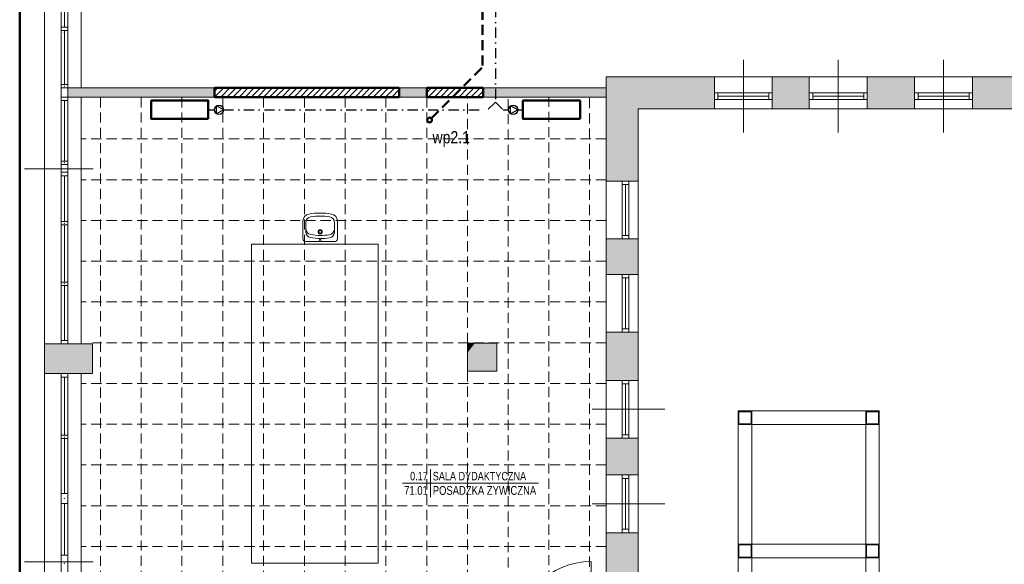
# Model space of a CAD drawing. Header units: millimetres. Extents: x -23540 to 53212, y -37964 to 41185.
# Tile 114 of 203: x 596 to 2045, y -31200 to -30398. Entities that reach past the tile are written whole.
import ezdxf
from ezdxf.enums import TextEntityAlignment as Align

# ---------------------------------------------------------------- set-up
doc = ezdxf.new("R2010")
doc.units = ezdxf.units.MM
for name, pattern in [('DASHDOT', [1, 0.5, -0.25, 0, -0.25]), ('DASHED', [0.75, 0.5, -0.25]), ('DASHEDX2', [1.5, 1, -0.5])]:
    doc.linetypes.add(name, pattern=pattern)
doc.layers.get('0').update_dxf_attribs({"lineweight": 18})
for name, color, linetype, lineweight in [('BA_KS_ist.', 34, 'Continuous', 50), ('BA_met', 7, 'Continuous', 18), ('BA_sym', 7, 'Continuous', 18), ('M_Ramki rysunków', 2, 'Continuous', 18), ('mm_klima_PROJ', 86, 'Continuous', 35), ('mm_klimatyzacja', 94, 'Continuous', 50), ('MM_KS_OPISY', 7, 'Continuous', 9), ('mm_SKROPLINY', 3, 'DASHDOT', 30), ('PG_PRZERYWANE_ŚREDNIE', 1, 'DASHEDX2', 18), ('PG_WIDOKOWE_CIENKIE', 1, 'Continuous', 18), ('PG_ŚCIANY_DZIAŁOWE', 3, 'Continuous', 18), ('Przemek_okna', 7, 'Continuous', 18)]:
    doc.layers.add(name, color=color, linetype=linetype, lineweight=lineweight)
doc.styles.add('ROMANS', font='bikromsw.shx', dxfattribs={"width": 0.8})
doc.styles.get("Standard").update_dxf_attribs({"font": 'arial.ttf'})

# ---------------------------------------------------------------- blocks, each defined once
blk = doc.blocks.new('bikmet')
blk.add_line((0, 1.65), (0, -1.65))
at = {"style": 'ROMANS', "width": 0.8}
blk.add_attdef('NRPOM', text='', height=1, dxfattribs=at).set_placement((-0.33, 0.33), align=Align.RIGHT)
blk.add_attdef('NWAPOM', (0.25, 0.33), '', height=1, dxfattribs=at)
blk.add_attdef('RAREA', text='', height=1.04, dxfattribs=at).set_placement((-0.33, -0.33), align=Align.TOP_RIGHT)
blk.add_attdef('PODLOGA', text='', height=1.04, dxfattribs=at).set_placement((0.25, -0.33), align=Align.TOP_LEFT)
blk = doc.blocks.new('skrop')
at = {"layer": 'mm_SKROPLINY', "color": 0, "linetype": 'ByBlock', "lineweight": 30}
for p, q in [((-807.1, -12100.9), (-799.3, -12096.7)), ((-807.1, -12100.9), (-799.3, -12105.1)), ((-799.3, -12096.7), (-799.3, -12105.1))]:
    blk.add_line(p, q, dxfattribs=at)
blk.add_circle((-802.1, -12100.9), 5, dxfattribs=at)

msp = doc.modelspace()

# ---------------------------------------------------------------- hatches: boundary and pattern name
at = {"layer": 'PG_ŚCIANY_DZIAŁOWE', "true_color": 0x636466, "transparency": 33554610}
h = msp.add_hatch(color=251, dxfattribs=at)
h.dxf.hatch_style = 1
h.paths.add_polyline_path([(1459.1, -30482.5), (1459.1, -30636), (1506.1, -30636), (1506.1, -30571), (1506.1, -30529.5), (1618.6, -30529.5), (1618.6, -30482.5)])
h = msp.add_hatch(color=251, dxfattribs=at)
h.dxf.hatch_style = 1
h.paths.add_polyline_path([(1758.1, -30529.5), (1758.1, -30482.5), (1703.6, -30482.5), (1703.6, -30529.5)])
h = msp.add_hatch(color=251, dxfattribs=at)
h.dxf.hatch_style = 1
h.paths.add_polyline_path([(1843.1, -30482.5), (1843.1, -30529.5), (1913.1, -30529.5), (1913.1, -30482.5)])
h = msp.add_hatch(color=251, dxfattribs=at)
h.dxf.hatch_style = 1
h.paths.add_polyline_path([(2056.1, -30482.5), (1998.1, -30482.5), (1998.1, -30529.5), (2056.1, -30529.5)])
h = msp.add_hatch(color=251, dxfattribs=at)
h.dxf.hatch_style = 1
h.paths.add_polyline_path([(883.1, -30499), (667.1, -30499), (667.1, -30512.5), (883.1, -30512.5)])
h = msp.add_hatch(color=251, dxfattribs=at)
h.dxf.hatch_style = 1
h.paths.add_polyline_path([(1195.1, -30499), (1154.6, -30499), (1154.6, -30512.5), (1195.1, -30512.5)])
h = msp.add_hatch(color=251, dxfattribs=at)
h.dxf.hatch_style = 1
h.paths.add_polyline_path([(1459.1, -30499), (1278.1, -30499), (1278.1, -30512.5), (1459.1, -30512.5)])
h = msp.add_hatch(color=251, dxfattribs=at)
h.dxf.hatch_style = 1
h.paths.add_polyline_path([(1506.1, -30721), (1459.1, -30721), (1459.1, -30773.5), (1506.1, -30773.5)])
h = msp.add_hatch(color=251, dxfattribs=at)
h.dxf.hatch_style = 1
h.paths.add_polyline_path([(1506.1, -30858.5), (1459.1, -30858.5), (1459.1, -30929.5), (1506.1, -30929.5)])
h = msp.add_hatch(color=251, dxfattribs=at)
h.dxf.hatch_style = 1
h.paths.add_polyline_path([(703.6, -30875.5), (632.6, -30875.5), (632.6, -30919.5), (703.6, -30919.5)])
h = msp.add_hatch(color=251, dxfattribs=at)
h.dxf.hatch_style = 1
h.paths.add_polyline_path([(1298.1, -30916), (1298.1, -30874.5), (1266, -30874.5), (1255.1, -30888.9), (1255.1, -30916)])
h = msp.add_hatch(color=251, dxfattribs=at)
h.dxf.hatch_style = 1
h.paths.add_polyline_path([(1266, -30874.5), (1255.1, -30874.5), (1255.1, -30888.9)])
h = msp.add_hatch(color=251, dxfattribs=at)
h.dxf.hatch_style = 1
h.paths.add_polyline_path([(1459.1, -31068.7), (1506.1, -31068.7), (1506.1, -31014.5), (1459.1, -31014.5)])
h = msp.add_hatch(color=251, dxfattribs=at)
h.dxf.hatch_style = 1
h.paths.add_polyline_path([(1321.4, -31317.5), (1321.4, -31295), (1281.1, -31295), (1281.1, -31320.5), (1304.6, -31320.5), (1304.6, -31317.5)])
h.paths.add_polyline_path([(1442.4, -31295), (1442.4, -31317.5), (1547.1, -31317.5), (1549.1, -31317.5), (1549.1, -31270.5), (1506.1, -31270.5), (1506.1, -31153.7), (1459.1, -31153.7), (1459.1, -31295)])

# ---------------------------------------------------------------- linework, layer by layer
at = {"color": 251, "true_color": 0x636466}
for p, q in [((632.6, -31836), (632.6, -29673.5)), ((657.1, -30499), (657.1, -30323)), ((662.1, -30409.3), (662.1, -30328)), ((667.1, -30323), (667.1, -30499)), ((686.6, -30499), (686.6, -30323)), ((667.1, -30409.3), (657.1, -30409.3)), ((667.1, -30414.6), (657.1, -30414.6)), ((662.1, -30494), (662.1, -30414.6)), ((667.1, -30494), (657.1, -30494)), ((1459.1, -31295), (1459.1, -30482.5)), ((2293.1, -30482.5), (1459.1, -30482.5)), ((1618.6, -30529.5), (1618.6, -30482.5)), ((1703.6, -30529.5), (1703.6, -30482.5)), ((1758.1, -30529.5), (1758.1, -30482.5)), ((1843.1, -30529.5), (1843.1, -30482.5)), ((1913.1, -30529.5), (1913.1, -30482.5)), ((1998.1, -30529.5), (1998.1, -30482.5)), ((657.1, -30875.5), (657.1, -30499)), ((667.1, -30499), (657.1, -30499)), ((667.1, -30499), (657.1, -30499)), ((667.1, -30875.5), (667.1, -30499)), ((1195.1, -30499), (667.1, -30499)), ((1195.1, -30512.5), (1195.1, -30499)), ((1278.1, -30512.5), (1278.1, -30499)), ((1459.1, -30499), (1278.1, -30499)), ((1459.1, -30499), (1301.6, -30499)), ((1703.6, -30506), (1618.6, -30506)), ((1623.6, -30506), (1623.6, -30516)), ((1698.6, -30506), (1698.6, -30516)), ((1843.1, -30506), (1758.1, -30506)), ((1763.1, -30506), (1763.1, -30516)), ((1838.1, -30506), (1838.1, -30516)), ((1998.1, -30506), (1913.1, -30506)), ((1918.1, -30506), (1918.1, -30516)), ((1993.1, -30506), (1993.1, -30516)), ((667.1, -30512.5), (657.1, -30512.5)), ((667.1, -30517.5), (657.1, -30517.5)), ((662.1, -30606.6), (662.1, -30517.5)), ((1195.1, -30512.5), (667.1, -30512.5)), ((686.6, -30875.5), (686.6, -30512.5)), ((1459.1, -30512.5), (1278.1, -30512.5)), ((1703.6, -30516), (1618.6, -30516)), ((1698.6, -30511), (1623.6, -30511)), ((1843.1, -30516), (1758.1, -30516)), ((1838.1, -30511), (1763.1, -30511)), ((1998.1, -30516), (1913.1, -30516)), ((1993.1, -30511), (1918.1, -30511)), ((2240.1, -30529.5), (1506.1, -30529.5)), ((1506.1, -30571), (1506.1, -30529.5)), ((1506.1, -31270.5), (1506.1, -30571)), ((667.1, -30606.6), (657.1, -30606.6)), ((667.1, -30606.6), (657.1, -30606.6)), ((667.1, -30611.6), (657.1, -30611.6)), ((667.1, -30611.6), (657.1, -30611.6)), ((667.1, -30611.6), (657.1, -30611.6)), ((657.1, -30623.1), (667.1, -30623.1)), ((667.1, -30623.1), (657.1, -30623.1)), ((667.1, -30628.1), (657.1, -30628.1)), ((662.1, -30695.7), (662.1, -30628.1)), ((1506.1, -30636), (1459.1, -30636)), ((1482.6, -30636), (1482.6, -30721)), ((1492.6, -30636), (1492.6, -30721)), ((1482.6, -30641), (1492.6, -30641)), ((1487.6, -30641), (1487.6, -30716)), ((667.1, -30695.7), (657.1, -30695.7)), ((667.1, -30700.7), (657.1, -30700.7)), ((662.1, -30784.8), (662.1, -30700.7)), ((1506.1, -30721), (1459.1, -30721)), ((1482.6, -30716), (1492.6, -30716)), ((667.1, -30784.8), (657.1, -30784.8)), ((1506.1, -30773.5), (1459.1, -30773.5)), ((1482.6, -30773.5), (1482.6, -30858.5)), ((1482.6, -30778.5), (1492.6, -30778.5)), ((1487.6, -30778.5), (1487.6, -30853.5)), ((1492.6, -30773.5), (1492.6, -30858.5)), ((1492.6, -30774.5), (1492.6, -30857.5)), ((667.1, -30789.8), (657.1, -30789.8)), ((662.1, -30870.5), (662.1, -30789.8)), ((1482.6, -30853.5), (1492.6, -30853.5)), ((667.1, -30870.5), (657.1, -30870.5)), ((1506.1, -30858.5), (1459.1, -30858.5)), ((703.6, -30875.5), (632.6, -30875.5)), ((667.1, -30875.5), (657.1, -30875.5)), ((703.6, -30919.5), (703.6, -30875.5)), ((1255.1, -30916), (1255.1, -30874.5)), ((1298.1, -30874.5), (1255.1, -30874.5)), ((1298.1, -30916), (1298.1, -30874.5)), ((703.6, -30919.5), (632.6, -30919.5)), ((657.1, -31473.5), (657.1, -30919.5)), ((667.1, -30919.5), (657.1, -30919.5)), ((667.1, -30924.5), (657.1, -30924.5)), ((662.1, -31010.1), (662.1, -30924.5)), ((667.1, -31473.5), (667.1, -30919.5)), ((686.6, -30919.5), (686.6, -31473.5)), ((1298.1, -30916), (1255.1, -30916)), ((1506.1, -30929.5), (1459.1, -30929.5)), ((1482.6, -30929.5), (1482.6, -31014.5)), ((1492.6, -30929.5), (1492.6, -31014.5)), ((1482.6, -30934.5), (1492.6, -30934.5)), ((1487.6, -30934.5), (1487.6, -31009.5)), ((1492.6, -30930), (1492.6, -31014)), ((667.1, -31010.1), (657.1, -31010.1)), ((667.1, -31015.1), (657.1, -31015.1)), ((662.1, -31095.8), (662.1, -31015.1)), ((1506.1, -31014.5), (1459.1, -31014.5)), ((1482.6, -31009.5), (1492.6, -31009.5)), ((1506.1, -31068.7), (1459.1, -31068.7)), ((1482.6, -31068.7), (1482.6, -31153.7)), ((1482.6, -31073.7), (1492.6, -31073.7)), ((1487.6, -31073.7), (1487.6, -31148.7)), ((1492.6, -31068.7), (1492.6, -31153.7)), ((1492.6, -31153), (1492.6, -31069.5)), ((667.1, -31095.8), (657.1, -31095.8)), ((667.1, -31110.8), (657.1, -31110.8)), ((662.1, -31186.5), (662.1, -31110.8)), ((1506.1, -31153.7), (1459.1, -31153.7)), ((1482.6, -31148.7), (1492.6, -31148.7)), ((667.1, -31186.5), (657.1, -31186.5))]:
    msp.add_line(p, q, dxfattribs=at)
at = {"color": 251, "lineweight": 20, "true_color": 0x636466}
for p, q in [((1661.1, -30564.4), (1661.1, -30457.6)), ((1800.6, -30564.4), (1800.6, -30457.6)), ((1955.6, -30564.4), (1955.6, -30457.6)), ((883.1, -30512.5), (883.1, -30499)), ((1154.6, -30512.5), (1154.6, -30499)), ((1154.6, -30499), (1154.6, -30509)), ((1195.3, -30550.9), (1195.3, -30550.9)), ((1545.4, -30972), (1438.6, -30972)), ((1653.6, -31190.5), (1653.6, -30974.5)), ((1653.6, -30974.5), (1861.1, -30974.5)), ((1653.6, -30994.5), (1653.6, -30974.5)), ((1653.6, -30974.5), (1673.6, -30974.5)), ((1654.6, -30993.5), (1654.6, -30975.5)), ((1654.6, -30975.5), (1672.6, -30975.5)), ((1672.6, -30975.5), (1672.6, -30993.5)), ((1673.6, -30994.5), (1673.6, -30974.5)), ((1673.6, -30974.5), (1673.6, -30994.5)), ((1841.1, -30994.5), (1841.1, -30974.5)), ((1841.1, -30994.5), (1841.1, -30974.5)), ((1841.1, -30974.5), (1861.1, -30974.5)), ((1842.1, -30993.5), (1842.1, -30975.5)), ((1842.1, -30975.5), (1860.1, -30975.5)), ((1860.1, -30975.5), (1860.1, -30993.5)), ((1861.1, -30974.5), (1861.1, -31190.5)), ((1861.1, -30974.5), (1861.1, -30994.5)), ((1673.6, -30994.5), (1653.6, -30994.5)), ((1673.6, -30994.5), (1653.6, -30994.5)), ((1672.6, -30993.5), (1654.6, -30993.5)), ((1673.6, -31170.5), (1673.6, -30994.5)), ((1673.6, -30994.5), (1841.1, -30994.5)), ((1841.1, -30994.5), (1841.1, -31170.5)), ((1841.1, -30994.5), (1861.1, -30994.5)), ((1861.1, -30994.5), (1841.1, -30994.5)), ((1860.1, -30993.5), (1842.1, -30993.5)), ((1545.4, -31111.2), (1438.6, -31111.2)), ((1673.6, -31170.5), (1653.6, -31170.5)), ((1653.6, -31190.5), (1653.6, -31170.5)), ((1653.6, -31170.5), (1673.6, -31170.5)), ((1654.6, -31189.5), (1654.6, -31171.5)), ((1654.6, -31171.5), (1672.6, -31171.5)), ((1672.6, -31171.5), (1672.6, -31189.5)), ((1841.1, -31170.5), (1673.6, -31170.5)), ((1673.6, -31170.5), (1673.6, -31190.5)), ((1673.6, -31170.5), (1673.6, -31190.5)), ((1841.1, -31170.5), (1798.1, -31170.5)), ((1841.1, -31170.5), (1861.1, -31170.5)), ((1841.1, -31170.5), (1841.1, -31190.5)), ((1841.1, -31190.5), (1841.1, -31170.5)), ((1841.1, -31170.5), (1861.1, -31170.5)), ((1842.1, -31189.5), (1842.1, -31171.5)), ((1842.1, -31171.5), (1860.1, -31171.5)), ((1860.1, -31171.5), (1860.1, -31189.5)), ((1861.1, -31170.5), (1861.1, -31190.5)), ((1861.1, -31190.5), (1653.6, -31190.5)), ((1653.6, -31190.5), (1653.6, -31270.5)), ((1673.6, -31190.5), (1653.6, -31190.5)), ((1672.6, -31189.5), (1654.6, -31189.5)), ((1673.6, -31190.5), (1673.6, -31270.5)), ((1861.1, -31190.5), (1841.1, -31190.5)), ((1841.1, -31190.5), (1841.1, -31270.5)), ((1860.1, -31189.5), (1842.1, -31189.5)), ((1861.1, -31190.5), (1861.1, -31270.5))]:
    msp.add_line(p, q, dxfattribs=at)
at = {"color": 251, "true_color": 0x636466, "extrusion": (0, 0, -1)}
msp.add_line((1436.9, -31306.2), (1436.9, -31196.2), dxfattribs=at)
at = {"color": 251, "true_color": 0x636466}
msp.add_arc((1436.9, -31306.2), 110, 90, 180, dxfattribs=at)
for p in [(662.1, -30417.1), (662.1, -30496.5), (662.1, -30609.1), (662.1, -30609.1), (662.1, -30698.2), (662.1, -30698.2), (662.1, -30787.3), (662.1, -30787.3), (662.1, -31012.6), (662.1, -31012.6), (662.1, -31012.6), (662.1, -31012.6), (662.1, -31103.3), (662.1, -31103.3), (662.1, -31103.3), (662.1, -31103.3), (662.1, -31199), (662.1, -31199), (662.1, -31199), (662.1, -31199)]:
    msp.add_point(p, dxfattribs=at)
at = {"layer": 'BA_KS_ist.', "linetype": 'DASHED', "ltscale": 30}
for p in [(1277.2, -30361), (1201.9, -30543.8)]:
    msp.add_line(p, (1277.2, -30468.4), dxfattribs=at)
at = {"layer": 'BA_KS_ist.', "linetype": 'Continuous', "ltscale": 25}
msp.add_circle((1199.4, -30546.2), 3.5, dxfattribs=at)
at = {"layer": 'BA_met', "color": 251, "true_color": 0x636466}
msp.add_line((1159.5, -31080.8), (1359.7, -31080.8), dxfattribs=at)
at = {"layer": 'BA_sym', "color": 251, "true_color": 0x636466}
msp.add_line((704.6, -31196.5), (603.6, -31196.5), dxfattribs=at)
at = {"layer": 'M_Ramki rysunków', "color": 18, "lineweight": 50, "true_color": 0x000000}
msp.add_line((596.3, -32949), (596.3, -28849), dxfattribs=at)
at = {"layer": 'mm_klimatyzacja', "color": 251, "linetype": 'Continuous', "lineweight": 50, "ltscale": 50, "true_color": 0x636466}
for points in [[(873.8, -30544.6), (789.8, -30544.6), (789.8, -30517.6), (873.8, -30517.6)], [(1420.8, -30544.6), (1336.8, -30544.6), (1336.8, -30517.6), (1420.8, -30517.6)]]:
    msp.add_lwpolyline(points, close=True, dxfattribs=at)
at = {"layer": 'mm_SKROPLINY', "ltscale": 30}
for p, q in [((1296.2, -30380), (1296.2, -30519.7)), ((1296.2, -30519.7), (1284.8, -30531.1)), ((1296.2, -30519.7), (1307.6, -30531.1)), ((873.8, -30531.1), (882.6, -30531.1)), ((896.1, -30531.1), (1284.8, -30531.1)), ((1307.6, -30531.1), (1316.1, -30531.1)), ((1329.1, -30531.1), (1336.8, -30531.1))]:
    msp.add_line(p, q, dxfattribs=at)
at = {"layer": 'PG_PRZERYWANE_ŚREDNIE', "color": 251, "lineweight": 15, "ltscale": 15, "true_color": 0x636466}
for p, q in [((715.1, -30512.5), (715.1, -31474)), ((775.1, -30512.5), (775.1, -31474)), ((835.1, -30512.5), (835.1, -31474)), ((895.1, -30512.5), (895.1, -31474)), ((955.1, -30512.5), (955.1, -31474)), ((1015.1, -30512.5), (1015.1, -31474)), ((1075.1, -30512.5), (1075.1, -31474)), ((1135.1, -30512.5), (1135.1, -31474)), ((1195.1, -30512.5), (1195.1, -31474)), ((1255.1, -30874.5), (1255.1, -30512.5)), ((1315.1, -31295), (1315.1, -30515.3)), ((1375, -31291.6), (1375, -30511.9)), ((1434.9, -31293.7), (1434.9, -30514.1)), ((1459.1, -30574), (686.6, -30574)), ((1459.1, -30634), (686.6, -30634)), ((1459.1, -30694), (686.6, -30694)), ((1459.1, -30754), (686.6, -30754)), ((1459.1, -30814), (686.6, -30814)), ((1459.1, -30874), (703.6, -30874)), ((1255.1, -30916), (1255.1, -31474)), ((1459.1, -30934), (686.6, -30934)), ((1459.1, -30994), (686.6, -30994)), ((1459.1, -31054), (686.6, -31054)), ((1459.1, -31114), (686.6, -31114)), ((1459.1, -31174), (686.6, -31174))]:
    msp.add_line(p, q, dxfattribs=at)
at = {"layer": 'PG_WIDOKOWE_CIENKIE', "color": 251, "linetype": 'Continuous', "lineweight": 18, "true_color": 0x636466}
for p, q in [((883.1, -30503.5), (887.6, -30499)), ((883.1, -30512.5), (896.6, -30499)), ((892.1, -30512.5), (905.6, -30499)), ((901.1, -30512.5), (914.6, -30499)), ((910.1, -30512.5), (923.6, -30499)), ((919.1, -30512.5), (932.6, -30499)), ((928, -30512.5), (941.5, -30499)), ((937, -30512.5), (950.5, -30499)), ((946, -30512.5), (959.5, -30499)), ((955, -30512.5), (968.5, -30499)), ((964, -30512.5), (977.5, -30499)), ((972.9, -30512.5), (986.4, -30499)), ((981.9, -30512.5), (995.4, -30499)), ((990.9, -30512.5), (1004.4, -30499)), ((999.9, -30512.5), (1013.4, -30499)), ((1008.9, -30512.5), (1022.4, -30499)), ((1017.8, -30512.5), (1031.3, -30499)), ((1026.8, -30512.5), (1040.3, -30499)), ((1035.8, -30512.5), (1049.3, -30499)), ((1044.8, -30512.5), (1058.3, -30499)), ((1053.8, -30512.5), (1067.3, -30499)), ((1062.7, -30512.5), (1076.2, -30499)), ((1071.7, -30512.5), (1085.2, -30499)), ((1080.7, -30512.5), (1094.2, -30499)), ((1089.7, -30512.5), (1103.2, -30499)), ((1098.7, -30512.5), (1112.2, -30499)), ((1107.6, -30512.5), (1121.1, -30499)), ((1116.6, -30512.5), (1130.1, -30499)), ((1125.6, -30512.5), (1139.1, -30499)), ((1134.6, -30512.5), (1148.1, -30499)), ((1143.6, -30512.5), (1154.6, -30501.4)), ((1195.1, -30505.8), (1202, -30499)), ((1197.4, -30512.5), (1210.9, -30499)), ((1206.4, -30512.5), (1219.9, -30499)), ((1215.4, -30512.5), (1228.9, -30499)), ((1224.4, -30512.5), (1237.9, -30499)), ((1233.4, -30512.5), (1246.9, -30499)), ((1242.3, -30512.5), (1255.8, -30499)), ((1251.3, -30512.5), (1264.8, -30499)), ((1260.3, -30512.5), (1273.8, -30499)), ((1269.3, -30512.5), (1278.1, -30503.6)), ((1152.5, -30512.5), (1154.6, -30510.4))]:
    msp.add_line(p, q, dxfattribs=at)
at = {"layer": 'PG_WIDOKOWE_CIENKIE', "color": 251, "lineweight": 50, "true_color": 0x636466}
for p, q in [((883.1, -30499), (1154.6, -30499)), ((883.1, -30512.5), (883.1, -30499)), ((1154.6, -30499), (1154.6, -30512.5)), ((1195.1, -30499), (1278.1, -30499)), ((1195.1, -30512.5), (1195.1, -30499)), ((1278.1, -30499), (1278.1, -30512.5)), ((1154.6, -30512.5), (883.1, -30512.5)), ((1278.1, -30512.5), (1195.1, -30512.5))]:
    msp.add_line(p, q, dxfattribs=at)
at = {"layer": 'PG_WIDOKOWE_CIENKIE', "color": 251, "lineweight": 18, "true_color": 0x636466}
for p, q in [((1013, -30695.3), (1013, -30720.7)), ((1017.5, -30696.8), (1017.5, -30706.2)), ((1059.3, -30707.2), (1059.5, -30696.8)), ((1063.9, -30695.3), (1063.9, -30720.7)), ((1017.5, -30711), (1017.5, -30705.7)), ((1017.5, -30708), (1017.6, -30708)), ((1059.2, -30708), (1059.3, -30708)), ((1059.3, -30706.2), (1059.4, -30706.2)), ((1059.3, -30711.7), (1059.4, -30706.3)), ((1059.4, -30700.8), (1059.4, -30703.4)), ((1059.4, -30701.6), (1059.4, -30701.6)), ((1059.4, -30702.7), (1059.4, -30702.7)), ((1059.4, -30703.4), (1059.4, -30703.4)), ((1059.4, -30703.4), (1059.4, -30703.4)), ((1017.5, -30725.2), (1059.4, -30725.2))]:
    msp.add_line(p, q, dxfattribs=at)
at = {"layer": 'PG_WIDOKOWE_CIENKIE', "color": 251, "lineweight": 13, "true_color": 0x636466}
for p, q in [((937.4, -31198.4), (937.4, -30729.1)), ((937.4, -30729.1), (1123.9, -30729.1)), ((1123.9, -30729.1), (1123.9, -31198.4)), ((1123.9, -31198.4), (937.4, -31198.4))]:
    msp.add_line(p, q, dxfattribs=at)
at = {"layer": 'PG_WIDOKOWE_CIENKIE', "color": 251, "lineweight": 18, "true_color": 0x636466}
for centre, radius in [((1038.4, -30710.7), 3.18), ((1038.4, -30710.7), 2.27), ((1038.4, -30723), 1.36)]:
    msp.add_circle(centre, radius, dxfattribs=at)
for centre, radius, start, end in [((1038.4, -30775.8), 92.7, 79.7597, 100.2403), ((1023.9, -30695.3), 10.9, 100.2403, 180), ((1025.7, -30696.8), 8.18, 99.1541, 180), ((1038.4, -30775.8), 88.2, 80.8459, 99.1541), ((1051.2, -30696.8), 8.18, 0, 80.8459), ((1053, -30695.3), 10.9, 0, 79.7597), ((1025.7, -30706.6), 8.18, 185.2076, 259.9711), ((1025.6, -30711.2), 8.18, 179.1253, 259.9711), ((1051.1, -30707), 8.18, 278.2794, 359.1253), ((1051.1, -30711.6), 8.18, 278.2794, 359.1253), ((1017.5, -30720.7), 4.55, 180, 270), ((1039.6, -30627.9), 88.2, 259.9711, 278.2794), ((1039.6, -30632.4), 88.2, 259.9711, 278.2794), ((1059.4, -30720.7), 4.55, 270, 0)]:
    msp.add_arc(centre, radius, start, end, dxfattribs=at)
at = {"layer": 'Przemek_okna', "color": 251, "true_color": 0x636466}
msp.add_line((704.6, -30617.8), (603.6, -30617.8), dxfattribs=at)

# ---------------------------------------------------------------- block references
at = {"layer": 'BA_met', "color": 251, "true_color": 0x636466, "xscale": 12.5, "yscale": 12.5, "zscale": 12.5}
msp.add_blockref('bikmet', (1200.9, -31080.8), dxfattribs=at).add_auto_attribs({'NRPOM': '0.17', 'NWAPOM': 'SALA DYDAKTYCZNA', 'RAREA': '71.01', 'PODLOGA': 'POSADZKA ŻYWICZNA'})
at = {"layer": 'mm_klima_PROJ', "lineweight": 30, "xscale": 1.35, "yscale": 1.35, "zscale": 1.35, "rotation": 180}
for p in [(-193.4, -46867.4), (239.5, -46867.4)]:
    msp.add_blockref('skrop', p, dxfattribs=at)

# ---------------------------------------------------------------- texts
at = {"layer": 'MM_KS_OPISY', "attachment_point": 1}
for s, insert, char_height in [('{\\fArial Narrow|b0|i0|c238|p34;pod posadzkę}', (1596.6, -30348), 25), ('{\\fArial Narrow|b0|i0|c238|p34;wp2.1}', (1203.7, -30562.5), 18)]:
    msp.add_mtext_dynamic_manual_height_columns(s, width=200.986, gutter_width=1, heights=[0], dxfattribs=dict(at, insert=insert, char_height=char_height))

doc.saveas('drawing.dxf')
